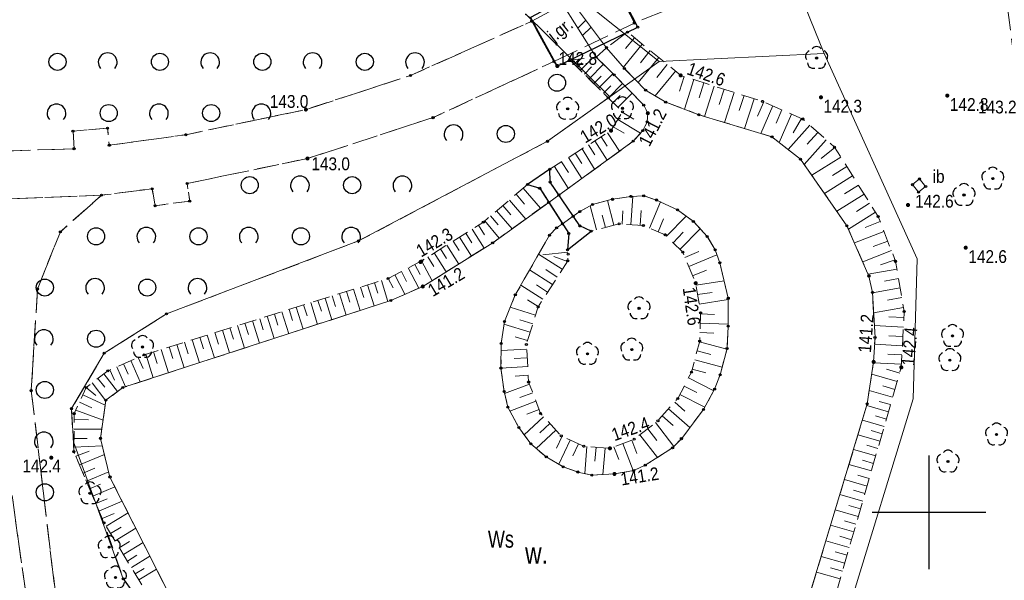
# Model space of a CAD drawing. Header units: metres. Extents: x 5548743 to 5556416, y 5707500 to 5714000.
# Tile 171 of 244: x 5554220 to 5554307, y 5710494 to 5710543. Entities that reach past the tile are written whole.
import ezdxf
from ezdxf.enums import TextEntityAlignment as Align

# ---------------------------------------------------------------- set-up
doc = ezdxf.new("R2010")
doc.units = ezdxf.units.M
doc.linetypes.add('1.5_0.75', pattern=[2.25, 1.5, -0.75])
doc.linetypes.add('2.25_0.75', pattern=[3, 2.25, -0.75])
doc.layers.get('0').update_dxf_attribs({"color": 2, "lineweight": 5})
doc.styles.get("Standard").update_dxf_attribs({"font": 'Working1250', "width": 0.75})

# ---------------------------------------------------------------- blocks, each defined once
blk = doc.blocks.new('OP021')
at = {"linetype": 'Continuous', "lineweight": 13}
h = blk.add_hatch(color=0, dxfattribs=at)
edge = h.paths.add_edge_path()
edge.add_arc((0, 0), 0.1, 0, 360)
at = {"color": 0, "linetype": 'Continuous', "lineweight": -3}
for centre, start, end in [((0, 0.5), 38.316, 141.684), ((-0.476, 0.154), 110.388, 213.756), ((0.476, 0.154), 326.244, 69.612), ((-0.294, -0.404), 182.272, 285.64), ((0.294, -0.404), 254.36, 357.728), ((0.294, -0.404), 254.36, 357.728)]:
    blk.add_arc(centre, 0.5, start, end, dxfattribs=at)
blk = doc.blocks.new('PW01')
at = {"linetype": 'Continuous', "lineweight": 13}
h = blk.add_hatch(color=0, dxfattribs=at)
edge = h.paths.add_edge_path()
edge.add_arc((0, 0), 0.18, 0, 360)
blk = doc.blocks.new('OTZK1')
at = {"color": 0, "linetype": 'Continuous'}
blk.add_circle((0, 0), 0.75, dxfattribs=at)
blk = doc.blocks.new('OTZK2')
at = {"color": 0, "linetype": 'Continuous'}
blk.add_arc((0, 0), 0.825, 318.85, 221.162, dxfattribs=at)
blk = doc.blocks.new('PIKIETAW1891')
at = {"color": 0}
blk.add_circle((0, 0), 0.09, dxfattribs=at)
blk = doc.blocks.new('RAMKA1000K')
at = {"color": 0}
for p, q in [((695, 500), (705, 500)), ((700, 495), (700, 500)), ((700, 0), (700, 5)), ((695, 0), (705, 0))]:
    blk.add_line(p, q, dxfattribs=at)

msp = doc.modelspace()

# ---------------------------------------------------------------- linework, layer by layer
at = {"layer": '000 Inne (niezydentyfikowane)', "color": 7, "linetype": 'CONTINUOUS', "lineweight": 18, "flags": 128}
for points in [[(5554274.11, 5710541.72), (5554273.33, 5710540.76)], [(5554274.8, 5710541.16), (5554273.14, 5710539.12)], [(5554275.51, 5710540.58), (5554274.65, 5710539.51)], [(5554268.82, 5710539.4), (5554269.25, 5710539.84)], [(5554269.37, 5710538.85), (5554270.48, 5710539.97)], [(5554276.25, 5710539.97), (5554274.45, 5710537.77)], [(5554269.1, 5710539.12), (5554269.49, 5710539.51)], [(5554269.72, 5710538.51), (5554270.35, 5710539.15)], [(5554270.13, 5710538.11), (5554271.39, 5710539.39)], [(5554277, 5710539.36), (5554276.07, 5710538.22)], [(5554270.55, 5710537.69), (5554271.18, 5710538.33)], [(5554270.97, 5710537.27), (5554272.24, 5710538.56)], [(5554277.72, 5710538.78), (5554275.95, 5710536.61)], [(5554278.47, 5710538.31), (5554278.06, 5710537.03)], [(5554279.34, 5710538.03), (5554278.51, 5710535.43)], [(5554271.4, 5710536.85), (5554272.03, 5710537.49)], [(5554271.83, 5710536.43), (5554273.08, 5710537.7)], [(5554280.22, 5710537.75), (5554279.8, 5710536.42)], [(5554281.11, 5710537.47), (5554280.27, 5710534.8)], [(5554282, 5710537.19), (5554281.57, 5710535.86)], [(5554272.25, 5710536.01), (5554272.87, 5710536.64)], [(5554272.67, 5710535.59), (5554273.91, 5710536.84)], [(5554282.88, 5710536.91), (5554282.04, 5710534.27)], [(5554283.75, 5710536.63), (5554283.33, 5710535.32)], [(5554284.62, 5710536.35), (5554283.79, 5710533.74)], [(5554285.48, 5710536.07), (5554284.94, 5710534.81)], [(5554286.28, 5710535.72), (5554285.22, 5710533.31)], [(5554287.07, 5710535.37), (5554286.56, 5710534.21)], [(5554272.66, 5710534.54), (5554274.66, 5710533.33)], [(5554273.04, 5710535.17), (5554274.05, 5710534.56)], [(5554287.91, 5710535), (5554286.82, 5710532.52)], [(5554288.79, 5710534.62), (5554288.06, 5710533.37)], [(5554272.26, 5710533.88), (5554273.2, 5710533.32)], [(5554289.52, 5710534.02), (5554287.63, 5710531.88)], [(5554271.2, 5710533.01), (5554271.73, 5710532.18)], [(5554271.76, 5710533.36), (5554272.79, 5710531.74)], [(5554290.23, 5710533.39), (5554289.3, 5710532.35)], [(5554269.51, 5710531.94), (5554270.62, 5710530.17)], [(5554270.08, 5710532.3), (5554270.63, 5710531.43)], [(5554270.64, 5710532.66), (5554271.72, 5710530.96)], [(5554290.96, 5710532.74), (5554289.03, 5710530.57)], [(5554291.71, 5710532.06), (5554290.53, 5710531.09)], [(5554268.32, 5710531.19), (5554269.49, 5710529.35)], [(5554268.92, 5710531.57), (5554269.49, 5710530.66)], [(5554292.24, 5710531.22), (5554289.7, 5710529.62)], [(5554267.09, 5710530.41), (5554268.3, 5710528.49)], [(5554267.71, 5710530.8), (5554268.31, 5710529.86)], [(5554292.77, 5710530.39), (5554291.51, 5710529.6)], [(5554293.28, 5710529.57), (5554290.81, 5710528.01)], [(5554264.35, 5710528.5), (5554265.86, 5710526.72)], [(5554293.79, 5710528.76), (5554292.57, 5710528)], [(5554263.72, 5710527.95), (5554264.45, 5710527.09)], [(5554273.81, 5710525.28), (5554273.97, 5710527.78)], [(5554294.29, 5710527.96), (5554291.9, 5710526.46)], [(5554262.56, 5710526.97), (5554263.26, 5710526.16)], [(5554263.13, 5710527.45), (5554264.56, 5710525.78)], [(5554270.79, 5710524.84), (5554270.24, 5710526.95)], [(5554272.3, 5710525.23), (5554271.74, 5710527.4)], [(5554275.43, 5710524.99), (5554276.4, 5710527.29)], [(5554294.78, 5710527.18), (5554293.61, 5710526.44)], [(5554261.48, 5710526.05), (5554262.14, 5710525.28)], [(5554262.01, 5710526.5), (5554263.36, 5710524.92)], [(5554271.57, 5710525.04), (5554271.28, 5710526.12)], [(5554273.03, 5710525.33), (5554273.11, 5710526.5)], [(5554274.62, 5710525.23), (5554274.71, 5710526.52)], [(5554276.93, 5710524.28), (5554278.66, 5710526.03)], [(5554295.28, 5710526.39), (5554292.91, 5710524.9)], [(5554260.42, 5710525.24), (5554260.94, 5710524.4)], [(5554260.96, 5710525.61), (5554262.24, 5710524.11)], [(5554276.2, 5710524.66), (5554276.68, 5710525.8)], [(5554295.7, 5710525.55), (5554294.39, 5710525.04)], [(5554258.75, 5710524.19), (5554259.79, 5710522.52)], [(5554259.3, 5710524.54), (5554259.82, 5710523.7)], [(5554259.86, 5710524.89), (5554260.9, 5710523.22)], [(5554277.51, 5710523.7), (5554278.41, 5710524.62)], [(5554278.11, 5710523.11), (5554279.9, 5710524.91)], [(5554296.04, 5710524.69), (5554293.44, 5710523.68)], [(5554257.63, 5710523.49), (5554258.68, 5710521.82)], [(5554258.19, 5710523.84), (5554258.71, 5710523.01)], [(5554296.37, 5710523.84), (5554295.09, 5710523.35)], [(5554255.96, 5710522.45), (5554256.48, 5710521.61)], [(5554256.52, 5710522.8), (5554257.56, 5710521.13)], [(5554257.08, 5710523.15), (5554257.6, 5710522.31)], [(5554267.77, 5710521.36), (5554265.7, 5710522.69)], [(5554268.26, 5710522.87), (5554266.08, 5710522.63)], [(5554268.22, 5710522.05), (5554267.02, 5710522.48)], [(5554278.55, 5710522.4), (5554279.77, 5710522.92)], [(5554278.89, 5710521.6), (5554281.36, 5710522.63)], [(5554296.69, 5710523.01), (5554294.17, 5710522.03)], [(5554254.82, 5710521.79), (5554255.3, 5710520.9)], [(5554255.41, 5710522.1), (5554256.33, 5710520.36)], [(5554297.01, 5710522.19), (5554295.74, 5710521.76)], [(5554253.05, 5710520.86), (5554253.95, 5710519.16)], [(5554253.64, 5710521.17), (5554254.1, 5710520.3)], [(5554254.23, 5710521.48), (5554255.17, 5710519.7)], [(5554266.91, 5710520.02), (5554264.91, 5710521.31)], [(5554267.34, 5710520.68), (5554266.32, 5710521.34)], [(5554279.23, 5710520.78), (5554280.44, 5710521.28)], [(5554297.18, 5710521.36), (5554294.65, 5710520.92)], [(5554250.05, 5710519.79), (5554250.34, 5710518.87)], [(5554250.66, 5710519.98), (5554251.24, 5710518.14)], [(5554251.28, 5710520.18), (5554251.56, 5710519.26)], [(5554251.88, 5710520.37), (5554252.46, 5710518.53)], [(5554252.48, 5710520.56), (5554252.92, 5710519.73)], [(5554266.08, 5710518.72), (5554264.14, 5710519.96)], [(5554266.49, 5710519.36), (5554265.51, 5710520)], [(5554279.53, 5710519.96), (5554281.99, 5710520.36)], [(5554297.32, 5710520.54), (5554296.09, 5710520.32)], [(5554247.57, 5710519.02), (5554247.86, 5710518.08)], [(5554248.19, 5710519.21), (5554248.78, 5710517.34)], [(5554248.81, 5710519.41), (5554249.11, 5710518.47)], [(5554249.43, 5710519.6), (5554250.01, 5710517.74)], [(5554279.67, 5710519.13), (5554280.93, 5710519.33)], [(5554297.46, 5710519.72), (5554295.03, 5710519.3)], [(5554245.05, 5710518.23), (5554245.35, 5710517.27)], [(5554245.68, 5710518.43), (5554246.28, 5710516.52)], [(5554246.31, 5710518.62), (5554246.61, 5710517.68)], [(5554246.94, 5710518.82), (5554247.53, 5710516.93)], [(5554265.67, 5710518.08), (5554264.71, 5710518.69)], [(5554279.81, 5710518.29), (5554282.36, 5710518.71)], [(5554297.61, 5710518.87), (5554296.34, 5710518.65)], [(5554241.85, 5710517.23), (5554242.45, 5710515.28)], [(5554242.49, 5710517.43), (5554242.79, 5710516.46)], [(5554243.13, 5710517.63), (5554243.74, 5710515.7)], [(5554243.77, 5710517.83), (5554244.08, 5710516.87)], [(5554244.41, 5710518.03), (5554245.01, 5710516.11)], [(5554265.43, 5710517.33), (5554263.2, 5710518.03)], [(5554279.93, 5710517.44), (5554281.14, 5710517.4)], [(5554297.76, 5710517.99), (5554295.13, 5710517.54)], [(5554297.79, 5710517.12), (5554296.47, 5710517.19)], [(5554239.24, 5710516.41), (5554239.86, 5710514.44)], [(5554239.89, 5710516.62), (5554240.2, 5710515.63)], [(5554240.55, 5710516.82), (5554241.16, 5710514.86)], [(5554241.2, 5710517.02), (5554241.5, 5710516.05)], [(5554264.95, 5710515.82), (5554262.65, 5710516.53)], [(5554265.19, 5710516.57), (5554264.04, 5710516.93)], [(5554279.9, 5710516.62), (5554282.35, 5710516.54)], [(5554297.75, 5710516.28), (5554295.19, 5710516.42)], [(5554236.59, 5710515.58), (5554237.22, 5710513.58)], [(5554237.26, 5710515.79), (5554237.57, 5710514.79)], [(5554237.92, 5710516), (5554238.54, 5710514.01)], [(5554238.58, 5710516.21), (5554238.89, 5710515.21)], [(5554279.87, 5710515.8), (5554281.1, 5710515.76)], [(5554297.7, 5710515.46), (5554296.47, 5710515.52)], [(5554233.91, 5710514.74), (5554234.55, 5710512.71)], [(5554234.58, 5710514.96), (5554234.9, 5710513.94)], [(5554235.26, 5710515.17), (5554235.89, 5710513.15)], [(5554235.93, 5710515.38), (5554236.24, 5710514.37)], [(5554264.73, 5710515.09), (5554263.64, 5710515.43)], [(5554279.83, 5710514.99), (5554282.24, 5710514.35)], [(5554297.66, 5710514.64), (5554295.22, 5710514.77)], [(5554231.18, 5710513.89), (5554231.83, 5710511.82)], [(5554231.87, 5710514.11), (5554232.19, 5710513.08)], [(5554232.55, 5710514.32), (5554233.19, 5710512.27)], [(5554233.23, 5710514.53), (5554233.55, 5710513.51)], [(5554264.64, 5710514.35), (5554262.4, 5710514.22)], [(5554279.62, 5710514.19), (5554280.82, 5710513.87)], [(5554297.62, 5710513.83), (5554296.39, 5710513.89)], [(5554229.24, 5710513.05), (5554229.64, 5710512.14)], [(5554229.87, 5710513.33), (5554230.7, 5710511.46)], [(5554230.52, 5710513.61), (5554230.95, 5710512.65)], [(5554264.69, 5710513.59), (5554263.54, 5710513.52)], [(5554279.41, 5710513.39), (5554281.82, 5710512.75)], [(5554297.57, 5710513.02), (5554295.12, 5710513.15)], [(5554227.5, 5710512.16), (5554228.7, 5710510.61)], [(5554228.04, 5710512.52), (5554228.45, 5710511.62)], [(5554228.63, 5710512.78), (5554229.4, 5710511.04)], [(5554264.74, 5710512.81), (5554262.39, 5710512.66)], [(5554264.78, 5710512.04), (5554263.64, 5710511.97)], [(5554279.19, 5710512.58), (5554280.39, 5710512.27)], [(5554297.2, 5710511.5), (5554294.97, 5710512.15)], [(5554297.42, 5710512.24), (5554296.25, 5710512.58)], [(5554226.47, 5710511.37), (5554227.67, 5710509.8)], [(5554226.98, 5710511.76), (5554227.58, 5710510.99)], [(5554264.89, 5710511.27), (5554262.71, 5710510.44)], [(5554278.87, 5710511.83), (5554281.08, 5710510.68)], [(5554225.65, 5710510.33), (5554227.62, 5710509.42)], [(5554225.95, 5710510.97), (5554226.8, 5710510.28)], [(5554265.18, 5710510.51), (5554264.04, 5710510.08)], [(5554278.11, 5710510.36), (5554280.29, 5710509.23)], [(5554278.49, 5710511.09), (5554279.59, 5710510.52)], [(5554296.8, 5710510.12), (5554294.75, 5710510.72)], [(5554297, 5710510.8), (5554295.93, 5710511.11)], [(5554225.35, 5710509.67), (5554226.43, 5710509.18)], [(5554265.46, 5710509.76), (5554263.18, 5710508.9)], [(5554277.65, 5710509.69), (5554278.55, 5710508.89)], [(5554296.62, 5710509.47), (5554295.63, 5710509.75)], [(5554225.03, 5710508.97), (5554227.43, 5710508.11)], [(5554265.74, 5710509.03), (5554264.65, 5710508.62)], [(5554277.11, 5710509.09), (5554278.97, 5710507.44)], [(5554296.43, 5710508.83), (5554294.52, 5710509.38)], [(5554224.89, 5710508.17), (5554226.16, 5710508.14)], [(5554266.14, 5710508.38), (5554264.44, 5710506.8)], [(5554266.69, 5710507.8), (5554265.8, 5710506.98)], [(5554275.97, 5710507.88), (5554277.59, 5710505.78)], [(5554276.56, 5710508.47), (5554277.52, 5710507.62)], [(5554296.06, 5710507.55), (5554294.14, 5710508.11)], [(5554296.25, 5710508.19), (5554295.29, 5710508.47)], [(5554224.88, 5710507.32), (5554227.32, 5710507.31)], [(5554267.22, 5710507.22), (5554265.49, 5710505.61)], [(5554274.59, 5710506.81), (5554276.13, 5710504.81)], [(5554275.28, 5710507.34), (5554276.08, 5710506.31)], [(5554295.69, 5710506.26), (5554293.75, 5710506.82)], [(5554295.88, 5710506.91), (5554294.91, 5710507.18)], [(5554224.88, 5710506.5), (5554226.04, 5710506.5)], [(5554267.76, 5710506.69), (5554267.28, 5710505.65)], [(5554268.47, 5710506.35), (5554267.48, 5710504.22)], [(5554269.19, 5710506.02), (5554268.69, 5710504.95)], [(5554273.1, 5710506.05), (5554274, 5710503.67)], [(5554273.89, 5710506.35), (5554274.33, 5710505.18)], [(5554224.87, 5710505.72), (5554227.37, 5710505.83)], [(5554225.04, 5710504.93), (5554226.2, 5710505.38)], [(5554225.36, 5710504.17), (5554227.55, 5710505.09)], [(5554269.94, 5710505.78), (5554269.75, 5710503.41)], [(5554270.74, 5710505.72), (5554270.65, 5710504.5)], [(5554271.53, 5710505.65), (5554271.35, 5710503.32)], [(5554272.31, 5710505.75), (5554272.73, 5710504.63)], [(5554295.31, 5710504.95), (5554293.36, 5710505.52)], [(5554295.5, 5710505.61), (5554294.53, 5710505.89)], [(5554294.93, 5710503.64), (5554292.96, 5710504.21)], [(5554295.12, 5710504.3), (5554294.14, 5710504.58)], [(5554225.67, 5710503.43), (5554226.71, 5710503.87)], [(5554225.97, 5710502.73), (5554227.93, 5710503.55)], [(5554294.55, 5710502.31), (5554292.56, 5710502.89)], [(5554294.74, 5710502.98), (5554293.75, 5710503.26)], [(5554226.25, 5710502.06), (5554227.2, 5710502.47)], [(5554226.52, 5710501.42), (5554228.47, 5710502.24)], [(5554294.36, 5710501.65), (5554293.36, 5710501.94)], [(5554226.8, 5710500.77), (5554227.79, 5710501.19)], [(5554227.07, 5710500.11), (5554229.11, 5710500.97)], [(5554294.17, 5710500.98), (5554292.16, 5710501.56)], [(5554227.7, 5710498.77), (5554229.63, 5710499.95)], [(5554293.78, 5710499.63), (5554291.76, 5710500.22)], [(5554293.97, 5710500.31), (5554292.96, 5710500.6)], [(5554227.36, 5710499.44), (5554228.4, 5710499.88)], [(5554293.58, 5710498.96), (5554292.57, 5710499.25)], [(5554228.09, 5710498.13), (5554229.03, 5710498.7)], [(5554228.48, 5710497.5), (5554230.3, 5710498.61)], [(5554293.38, 5710498.27), (5554291.35, 5710498.86)], [(5554228.85, 5710496.88), (5554229.74, 5710497.43)], [(5554229.22, 5710496.29), (5554230.95, 5710497.34)], [(5554292.99, 5710496.91), (5554290.94, 5710497.5)], [(5554293.19, 5710497.59), (5554292.16, 5710497.89)], [(5554292.79, 5710496.22), (5554291.76, 5710496.52)], [(5554229.57, 5710495.7), (5554230.41, 5710496.22)], [(5554229.92, 5710495.14), (5554231.55, 5710496.14)], [(5554292.59, 5710495.53), (5554290.52, 5710496.12)], [(5554230.25, 5710494.59), (5554231.05, 5710495.07)], [(5554230.58, 5710494.05), (5554232.13, 5710495)], [(5554292.19, 5710494.14), (5554290.1, 5710494.74)], [(5554292.39, 5710494.83), (5554291.35, 5710495.13)]]:
    msp.add_lwpolyline(points, dxfattribs=at)
at = {"layer": '218-kontur użytku gruntowego', "color": 3, "linetype": 'CONTINUOUS', "lineweight": 18, "flags": 128}
for points in [[(5554290.77, 5710540.33), (5554276.12, 5710576.56)], [(5554276.12, 5710576.56), (5554290.77, 5710540.33)], [(5554276.29, 5710539.62), (5554268.44, 5710545.93)], [(5554268.44, 5710545.93), (5554276.29, 5710539.62)], [(5554264.54, 5710543.81), (5554271.95, 5710536.52)], [(5554271.95, 5710536.52), (5554264.54, 5710543.81)], [(5554290.77, 5710540.33), (5554276.29, 5710539.62)], [(5554276.29, 5710539.62), (5554290.77, 5710540.33)], [(5554298.96, 5710522.27), (5554290.77, 5710540.33)], [(5554290.77, 5710540.33), (5554298.96, 5710522.27)], [(5554271.95, 5710536.52), (5554276.29, 5710539.62)], [(5554276.29, 5710539.62), (5554271.95, 5710536.52)], [(5554271.95, 5710536.52), (5554266.47, 5710532.61)], [(5554266.47, 5710532.61), (5554271.95, 5710536.52)], [(5554266.47, 5710532.61), (5554249.88, 5710523.85)], [(5554249.88, 5710523.85), (5554266.47, 5710532.61)], [(5554249.88, 5710523.85), (5554233.01, 5710517.44)], [(5554233.01, 5710517.44), (5554249.88, 5710523.85)], [(5554298.61, 5710509.98), (5554298.96, 5710522.27)], [(5554298.96, 5710522.27), (5554298.61, 5710509.98)], [(5554233.01, 5710517.44), (5554227.53, 5710513.98)], [(5554227.53, 5710513.98), (5554233.01, 5710517.44)], [(5554227.53, 5710513.98), (5554224.66, 5710509.11)], [(5554224.66, 5710509.11), (5554227.53, 5710513.98)], [(5554292.94, 5710491.5), (5554298.61, 5710509.98)], [(5554298.61, 5710509.98), (5554292.94, 5710491.5)], [(5554224.66, 5710509.11), (5554224.84, 5710506.19)], [(5554224.84, 5710506.19), (5554224.66, 5710509.11)], [(5554224.84, 5710506.19), (5554229.21, 5710494.16)], [(5554229.21, 5710494.16), (5554224.84, 5710506.19)], [(5554229.21, 5710494.16), (5554232.93, 5710489.01)], [(5554232.93, 5710489.01), (5554229.21, 5710494.16)]]:
    msp.add_lwpolyline(points, dxfattribs=at)
at = {"layer": 'inna budowla', "color": 7, "linetype": 'CONTINUOUS', "lineweight": 18, "flags": 128}
msp.add_lwpolyline([(5554298.54, 5710528.8), (5554299.08, 5710528.14), (5554299.7, 5710528.64), (5554299.16, 5710529.3)], close=True, dxfattribs=at)
at = {"layer": 'jezdnia', "color": 7, "linetype": '2.25_0.75', "lineweight": 18, "flags": 128}
for points in [[(5554312.42, 5710564.71), (5554310.11, 5710558.45), (5554309.14, 5710555.6), (5554307.76, 5710551.13), (5554306.72, 5710545.8), (5554308.05, 5710535.25), (5554310.32, 5710529.72), (5554311.39, 5710529.71), (5554309.08, 5710535.53), (5554307.78, 5710544.17), (5554308.8, 5710550.42), (5554310.37, 5710555.41), (5554311.22, 5710558.08), (5554314.06, 5710565.61), (5554315.41, 5710566.6), (5554316.7, 5710566.97), (5554319.51, 5710569.36), (5554323.45, 5710571.61), (5554336.65, 5710579.67), (5554346.65, 5710588.04), (5554344.48, 5710591.49), (5554333.48, 5710582.58), (5554320.7, 5710574.89), (5554316.68, 5710572.84), (5554314.02, 5710571.97), (5554312.77, 5710571.62), (5554310.73, 5710569.38), (5554309.15, 5710567.55), (5554307.11, 5710565.76), (5554297.1, 5710557.11), (5554293.49, 5710554.64), (5554282.22, 5710550.49), (5554276.84, 5710548.9), (5554272.11, 5710546.91), (5554274.11, 5710543.01), (5554281.66, 5710546.07), (5554294.67, 5710550.67), (5554295.77, 5710549.34), (5554298.32, 5710550.98), (5554297.29, 5710552.1), (5554299.24, 5710553.4), (5554302.69, 5710556.36), (5554303.7, 5710555.21), (5554305.86, 5710557.12), (5554304.82, 5710558.21), (5554307.02, 5710560.02), (5554308.04, 5710558.88), (5554310.23, 5710560.82), (5554309.23, 5710561.94)], [(5554267.04, 5710539.62), (5554274.11, 5710543.01), (5554272.11, 5710546.91), (5554265.09, 5710543.16)], [(5554211.93, 5710531.51), (5554209.66, 5710527.33), (5554216.16, 5710527.44), (5554227.29, 5710527.87), (5554231.74, 5710528.44), (5554232, 5710526.95), (5554235.04, 5710527.35), (5554234.82, 5710528.9), (5554245.39, 5710531.1), (5554256.42, 5710534.69), (5554267.04, 5710539.62), (5554265.09, 5710543.16), (5554254.45, 5710538.4), (5554245.25, 5710535.4), (5554234.7, 5710533.19), (5554227.98, 5710532.26), (5554227.82, 5710533.76), (5554224.79, 5710533.5), (5554224.88, 5710531.96)], [(5554216.16, 5710527.44), (5554217.64, 5710524.46), (5554218.92, 5710520.45), (5554218.33, 5710509.44), (5554221.68, 5710485.42), (5554223.28, 5710475.26), (5554224.12, 5710469.93), (5554225.45, 5710461.49), (5554224.5, 5710452.71), (5554221.13, 5710444.69), (5554208.21, 5710426.22), (5554193.5, 5710406.16), (5554179.46, 5710387.79), (5554162.95, 5710373.05), (5554165.73, 5710371.86), (5554183.07, 5710388.06), (5554192.04, 5710400.08), (5554208.67, 5710422.4), (5554223.76, 5710443.66), (5554227.93, 5710456.64), (5554227.79, 5710464.27), (5554226.3, 5710473.02), (5554225.4, 5710478.28), (5554224.02, 5710486.38), (5554221.12, 5710510.69), (5554221.67, 5710519.63), (5554223.68, 5710524.66), (5554227.29, 5710527.87)]]:
    msp.add_lwpolyline(points, close=True, dxfattribs=at)
at = {"layer": 'most', "color": 7, "linetype": 'CONTINUOUS', "lineweight": 25, "flags": 128}
for points in [[(5554264.99, 5710543.5), (5554267.34, 5710539.23), (5554274.4, 5710542.64), (5554272.03, 5710547.27)], [(5554264.73, 5710528.82), (5554265.79, 5710528.48), (5554268.34, 5710524.51), (5554268.23, 5710523.08), (5554270.31, 5710524.71), (5554269.31, 5710525.17), (5554266.72, 5710529.03), (5554266.68, 5710530.15)]]:
    msp.add_lwpolyline(points, close=True, dxfattribs=at)
at = {"layer": 'skarpa nieumocniona', "color": 7, "linetype": '1.5_0.75', "lineweight": 18, "flags": 128}
for points in [[(5554294.72, 5710520.77), (5554295.03, 5710519.33), (5554295.25, 5710515.36), (5554295.13, 5710513.22), (5554294.57, 5710509.54), (5554284.72, 5710476.91), (5554283.34, 5710473.8), (5554279.2, 5710469.33), (5554274.59, 5710467.65), (5554270.57, 5710467.2), (5554257.51, 5710467.65), (5554256.33, 5710467.01), (5554256.07, 5710464.15), (5554257.41, 5710461.27), (5554258.65, 5710462.25), (5554257.82, 5710463.19), (5554257.45, 5710464.43), (5554257.51, 5710465.84), (5554264.41, 5710465.12), (5554270.51, 5710465), (5554276.79, 5710465.89), (5554280.43, 5710467.4), (5554283.18, 5710469.56), (5554285.3, 5710472.39), (5554286.86, 5710475.67), (5554297.56, 5710512.74), (5554297.82, 5710517.64), (5554297.06, 5710522.06), (5554295.53, 5710525.99), (5554291.69, 5710532.1), (5554288.9, 5710534.57), (5554285.36, 5710536.12), (5554278.18, 5710538.4), (5554273.51, 5710542.21), (5554271.67, 5710540.84), (5554273.23, 5710539.01), (5554275.1, 5710537.11), (5554276.86, 5710536.06), (5554279.77, 5710534.95), (5554286.2, 5710533.01), (5554288.71, 5710531.03), (5554292.78, 5710525.19)], [(5554294.72, 5710520.77), (5554295.03, 5710519.33), (5554295.25, 5710515.36), (5554295.13, 5710513.22), (5554294.57, 5710509.54), (5554284.72, 5710476.91), (5554283.34, 5710473.8), (5554279.2, 5710469.33), (5554274.59, 5710467.65), (5554270.57, 5710467.2), (5554257.51, 5710467.65), (5554256.33, 5710467.01), (5554256.07, 5710464.15), (5554257.41, 5710461.27), (5554258.65, 5710462.25), (5554257.82, 5710463.19), (5554257.45, 5710464.43), (5554257.51, 5710465.84), (5554264.41, 5710465.12), (5554270.51, 5710465), (5554276.79, 5710465.89), (5554280.43, 5710467.4), (5554283.18, 5710469.56), (5554285.3, 5710472.39), (5554286.86, 5710475.67), (5554297.56, 5710512.74), (5554297.82, 5710517.64), (5554297.06, 5710522.06), (5554295.53, 5710525.99), (5554291.69, 5710532.1), (5554288.9, 5710534.57), (5554285.36, 5710536.12), (5554278.18, 5710538.4), (5554273.51, 5710542.21), (5554271.67, 5710540.84), (5554273.23, 5710539.01), (5554275.1, 5710537.11), (5554276.86, 5710536.06), (5554279.77, 5710534.95), (5554286.2, 5710533.01), (5554288.71, 5710531.03), (5554292.78, 5710525.19)], [(5554268.46, 5710539.75), (5554273.06, 5710535.21), (5554272.06, 5710533.55), (5554266.68, 5710530.15), (5554266.72, 5710529.03), (5554267.48, 5710527.89), (5554274.01, 5710532.62), (5554274.86, 5710533.55), (5554275.24, 5710534.32), (5554275.29, 5710535.08), (5554274.93, 5710535.79), (5554272.34, 5710538.46), (5554270.76, 5710540)], [(5554268.46, 5710539.75), (5554273.06, 5710535.21), (5554272.06, 5710533.55), (5554266.68, 5710530.15), (5554266.72, 5710529.03), (5554267.48, 5710527.89), (5554274.01, 5710532.62), (5554274.86, 5710533.55), (5554275.24, 5710534.32), (5554275.29, 5710535.08), (5554274.93, 5710535.79), (5554272.34, 5710538.46), (5554270.76, 5710540)], [(5554264.73, 5710528.82), (5554260.84, 5710525.5), (5554255.42, 5710522.11), (5554252.47, 5710520.55), (5554231.05, 5710513.85), (5554227.85, 5710512.43), (5554225.94, 5710510.96), (5554224.89, 5710508.67), (5554224.87, 5710505.33), (5554227.51, 5710499.08), (5554234.01, 5710488.43), (5554234.76, 5710488.03), (5554239.48, 5710483.78), (5554245.89, 5710478.17), (5554253.86, 5710468.95), (5554253.23, 5710465.71), (5554253.8, 5710462.83), (5554255.69, 5710459.76), (5554256.83, 5710460.78), (5554255.61, 5710463.17), (5554255.28, 5710464.89), (5554255.56, 5710467.42), (5554255.95, 5710469.68), (5554247.5, 5710479.77), (5554240.74, 5710486.12), (5554235, 5710489.85), (5554234.28, 5710490.73), (5554228.04, 5710503.1), (5554227.2, 5710506.5), (5554227.68, 5710509.85), (5554229.17, 5710510.96), (5554252.72, 5710518.62), (5554255.52, 5710519.85), (5554261.66, 5710523.69), (5554266.58, 5710527.24), (5554265.79, 5710528.48)], [(5554264.73, 5710528.82), (5554260.84, 5710525.5), (5554255.42, 5710522.11), (5554252.47, 5710520.55), (5554231.05, 5710513.85), (5554227.85, 5710512.43), (5554225.94, 5710510.96), (5554224.89, 5710508.67), (5554224.87, 5710505.33), (5554227.51, 5710499.08), (5554234.01, 5710488.43), (5554234.76, 5710488.03), (5554239.48, 5710483.78), (5554245.89, 5710478.17), (5554253.86, 5710468.95), (5554253.23, 5710465.71), (5554253.8, 5710462.83), (5554255.69, 5710459.76), (5554256.83, 5710460.78), (5554255.61, 5710463.17), (5554255.28, 5710464.89), (5554255.56, 5710467.42), (5554255.95, 5710469.68), (5554247.5, 5710479.77), (5554240.74, 5710486.12), (5554235, 5710489.85), (5554234.28, 5710490.73), (5554228.04, 5710503.1), (5554227.2, 5710506.5), (5554227.68, 5710509.85), (5554229.17, 5710510.96), (5554252.72, 5710518.62), (5554255.52, 5710519.85), (5554261.66, 5710523.69), (5554266.58, 5710527.24), (5554265.79, 5710528.48)], [(5554267.8, 5710525.36), (5554267.28, 5710525.01), (5554266.65, 5710524.35), (5554263.65, 5710519.11), (5554262.69, 5710516.78), (5554262.41, 5710514.84), (5554262.39, 5710512.68), (5554262.67, 5710510.61), (5554263, 5710509.24), (5554263.96, 5710507.46), (5554265.02, 5710506.01), (5554266.37, 5710504.87), (5554267.85, 5710504), (5554269.14, 5710503.54), (5554270.37, 5710503.27), (5554272.36, 5710503.37), (5554274.05, 5710503.68), (5554275.07, 5710504.14), (5554277.47, 5710505.66), (5554278.24, 5710506.47), (5554280.18, 5710509.04), (5554281.16, 5710510.83), (5554281.64, 5710512.08), (5554282.25, 5710514.39), (5554282.35, 5710516.37), (5554282.36, 5710518.81), (5554281.61, 5710521.94), (5554281.21, 5710523.07), (5554280.51, 5710524.25), (5554279.29, 5710525.56), (5554277.9, 5710526.59), (5554276.05, 5710527.45), (5554274.93, 5710527.82), (5554273.8, 5710527.77), (5554272.18, 5710527.51), (5554270.43, 5710527.06), (5554269.32, 5710526.43), (5554268.74, 5710526.02), (5554269.31, 5710525.17), (5554270.31, 5710524.71), (5554272.77, 5710525.35), (5554274.9, 5710525.21), (5554276.81, 5710524.4), (5554278.36, 5710522.86), (5554279.5, 5710520.14), (5554279.93, 5710517.53), (5554279.85, 5710515.05), (5554279.12, 5710512.31), (5554277.93, 5710510.01), (5554276.18, 5710508.04), (5554274.1, 5710506.43), (5554271.96, 5710505.62), (5554269.66, 5710505.8), (5554267.69, 5710506.72), (5554265.87, 5710508.68), (5554264.82, 5710511.45), (5554264.62, 5710514.74), (5554265.65, 5710518.05), (5554268.25, 5710522.1), (5554268.29, 5710522.69), (5554268.23, 5710523.08), (5554268.34, 5710524.51)], [(5554267.8, 5710525.36), (5554267.28, 5710525.01), (5554266.65, 5710524.35), (5554263.65, 5710519.11), (5554262.69, 5710516.78), (5554262.41, 5710514.84), (5554262.39, 5710512.68), (5554262.67, 5710510.61), (5554263, 5710509.24), (5554263.96, 5710507.46), (5554265.02, 5710506.01), (5554266.37, 5710504.87), (5554267.85, 5710504), (5554269.14, 5710503.54), (5554270.37, 5710503.27), (5554272.36, 5710503.37), (5554274.05, 5710503.68), (5554275.07, 5710504.14), (5554277.47, 5710505.66), (5554278.24, 5710506.47), (5554280.18, 5710509.04), (5554281.16, 5710510.83), (5554281.64, 5710512.08), (5554282.25, 5710514.39), (5554282.35, 5710516.37), (5554282.36, 5710518.81), (5554281.61, 5710521.94), (5554281.21, 5710523.07), (5554280.51, 5710524.25), (5554279.29, 5710525.56), (5554277.9, 5710526.59), (5554276.05, 5710527.45), (5554274.93, 5710527.82), (5554273.8, 5710527.77), (5554272.18, 5710527.51), (5554270.43, 5710527.06), (5554269.32, 5710526.43), (5554268.74, 5710526.02), (5554269.31, 5710525.17), (5554270.31, 5710524.71), (5554272.77, 5710525.35), (5554274.9, 5710525.21), (5554276.81, 5710524.4), (5554278.36, 5710522.86), (5554279.5, 5710520.14), (5554279.93, 5710517.53), (5554279.85, 5710515.05), (5554279.12, 5710512.31), (5554277.93, 5710510.01), (5554276.18, 5710508.04), (5554274.1, 5710506.43), (5554271.96, 5710505.62), (5554269.66, 5710505.8), (5554267.69, 5710506.72), (5554265.87, 5710508.68), (5554264.82, 5710511.45), (5554264.62, 5710514.74), (5554265.65, 5710518.05), (5554268.25, 5710522.1), (5554268.29, 5710522.69), (5554268.23, 5710523.08), (5554268.34, 5710524.51)]]:
    msp.add_lwpolyline(points, close=True, dxfattribs=at)
at = {"layer": 'woda stojąca', "color": 141, "linetype": 'CONTINUOUS', "lineweight": 18, "flags": 128}
msp.add_lwpolyline([(5554284.72, 5710476.91), (5554294.57, 5710509.54), (5554295.13, 5710513.22), (5554295.25, 5710515.36), (5554295.03, 5710519.33), (5554294.72, 5710520.77), (5554292.78, 5710525.19), (5554288.71, 5710531.03), (5554286.2, 5710533.01), (5554279.77, 5710534.95), (5554276.86, 5710536.06), (5554275.1, 5710537.11), (5554273.23, 5710539.01), (5554271.67, 5710540.84), (5554270.76, 5710540), (5554272.34, 5710538.46), (5554274.93, 5710535.79), (5554275.29, 5710535.08), (5554275.24, 5710534.32), (5554274.86, 5710533.55), (5554274.01, 5710532.62), (5554267.48, 5710527.89), (5554268.74, 5710526.02), (5554269.32, 5710526.43), (5554270.43, 5710527.06), (5554272.18, 5710527.51), (5554273.8, 5710527.77), (5554274.93, 5710527.82), (5554276.05, 5710527.45), (5554277.9, 5710526.59), (5554279.29, 5710525.56), (5554280.51, 5710524.25), (5554281.21, 5710523.07), (5554281.61, 5710521.94), (5554282.36, 5710518.81), (5554282.35, 5710516.37), (5554282.25, 5710514.39), (5554281.64, 5710512.08), (5554281.16, 5710510.83), (5554280.18, 5710509.04), (5554278.24, 5710506.47), (5554277.47, 5710505.66), (5554275.07, 5710504.14), (5554274.05, 5710503.68), (5554272.36, 5710503.37), (5554270.37, 5710503.27), (5554269.14, 5710503.54), (5554267.85, 5710504), (5554266.37, 5710504.87), (5554265.02, 5710506.01), (5554263.96, 5710507.46), (5554263, 5710509.24), (5554262.67, 5710510.61), (5554262.39, 5710512.68), (5554262.41, 5710514.84), (5554262.69, 5710516.78), (5554263.65, 5710519.11), (5554266.65, 5710524.35), (5554267.28, 5710525.01), (5554267.8, 5710525.36), (5554266.58, 5710527.24), (5554261.66, 5710523.69), (5554255.52, 5710519.85), (5554252.72, 5710518.62), (5554229.17, 5710510.96), (5554227.68, 5710509.85), (5554227.2, 5710506.5), (5554228.04, 5710503.1), (5554234.28, 5710490.73)], dxfattribs=at)
msp.add_lwpolyline([(5554266.58, 5710527.24), (5554267.8, 5710525.36), (5554268.74, 5710526.02), (5554267.48, 5710527.89)], close=True, dxfattribs=at)
at = {"layer": 'zadrzewienie  zakrzewienie', "color": 7, "linetype": '1.5_0.75', "lineweight": 18, "flags": 128}
for points in [[(5554234.7, 5710533.19), (5554245.25, 5710535.4), (5554254.45, 5710538.4), (5554265.09, 5710543.16), (5554264.99, 5710543.5), (5554256.25, 5710548.22), (5554252.27, 5710550.62), (5554250.56, 5710552.65), (5554248.92, 5710556.62), (5554247.4, 5710564.93), (5554247.51, 5710576.75), (5554246.75, 5710577.8), (5554246.41, 5710577.35), (5554244.06, 5710575.11), (5554238.49, 5710572.43), (5554237.8, 5710575.05), (5554243.94, 5710577.45), (5554244.09, 5710578.28), (5554244.07, 5710578.75), (5554247.18, 5710583.79), (5554246.43, 5710592.08), (5554245.56, 5710596.99), (5554243.89, 5710600.81), (5554241.41, 5710605.02), (5554235.37, 5710607.75), (5554231.34, 5710610.66), (5554227.97, 5710615.15), (5554224.8, 5710621.71), (5554224.14, 5710627.4), (5554225.34, 5710631.1), (5554227.48, 5710635.01), (5554231.29, 5710638.14), (5554236.1, 5710639.54), (5554239.87, 5710639.74), (5554239.4, 5710644.13), (5554239.46, 5710650.75), (5554240.5, 5710652.6), (5554241.81, 5710653.76), (5554239.58, 5710654.68), (5554234.37, 5710653.94), (5554224.25, 5710653.14), (5554216.14, 5710651.7), (5554209.52, 5710647.69), (5554188.34, 5710640.83), (5554196.26, 5710624.04), (5554199.26, 5710616.56), (5554203.12, 5710605.81), (5554204.7, 5710599.72), (5554206.37, 5710595.74), (5554211.11, 5710596.45), (5554214.37, 5710596.63), (5554216.74, 5710596.26), (5554218.75, 5710595.63), (5554220.69, 5710594.04), (5554222.57, 5710592.13), (5554223.45, 5710592.57), (5554224.92, 5710590.35), (5554224.1, 5710589.8), (5554225.29, 5710588.3), (5554226.23, 5710588.33), (5554226.97, 5710585.97), (5554225.77, 5710585.73), (5554226.06, 5710584.37), (5554226, 5710582.64), (5554226.81, 5710581.76), (5554224.95, 5710579.98), (5554224.21, 5710580.6), (5554221.31, 5710578.16), (5554221.86, 5710577.12), (5554219.52, 5710575.91), (5554219.14, 5710576.48), (5554217.16, 5710575.38), (5554214.51, 5710574.27), (5554212.11, 5710573.27), (5554211.02, 5710572.24), (5554210.07, 5710570.43), (5554209.26, 5710567.2), (5554209.36, 5710553.78), (5554209.22, 5710548.85), (5554209.77, 5710544.79), (5554210.79, 5710540.34), (5554212.56, 5710534.54), (5554213.38, 5710532.79), (5554211.93, 5710531.51), (5554224.88, 5710531.96), (5554224.79, 5710533.5), (5554227.82, 5710533.76), (5554227.98, 5710532.26)], [(5554209.66, 5710527.33), (5554207.82, 5710529.44), (5554204.9, 5710528.71), (5554206.09, 5710523.49), (5554153.7, 5710513.41), (5554134.42, 5710494.53), (5554118.35, 5710480.93), (5554090.31, 5710453.78), (5554065.94, 5710439.28), (5554062.65, 5710434.58), (5554056.73, 5710420.22), (5554057.34, 5710394.33), (5554067.25, 5710377.84), (5554072.54, 5710372.5), (5554076.84, 5710370.21), (5554081.11, 5710369.02), (5554094.49, 5710368.64), (5554121.84, 5710367.11), (5554139.34, 5710365.12), (5554149.44, 5710362.8), (5554161.61, 5710358.27), (5554171.52, 5710351.92), (5554179.94, 5710340.44), (5554190.82, 5710314.04), (5554194.32, 5710309.17), (5554195.23, 5710310.03), (5554232.07, 5710343.99), (5554240.55, 5710334.99), (5554265.89, 5710358.74), (5554282.4, 5710349.17), (5554292.48, 5710342.31), (5554304.26, 5710328.81), (5554306.12, 5710338.85), (5554311.76, 5710348.16), (5554320.23, 5710366.98), (5554335.34, 5710405.83), (5554341.01, 5710420.02), (5554341.49, 5710420.99), (5554332.19, 5710433.4), (5554323.12, 5710411.99), (5554323.67, 5710411.09), (5554321.24, 5710410.44), (5554319.33, 5710412.29), (5554329.4, 5710436.75), (5554322.15, 5710453.89), (5554308.96, 5710444.96), (5554292.36, 5710431.8), (5554283.91, 5710425.75), (5554283.01, 5710426.91), (5554277.88, 5710423.34), (5554280.98, 5710399.35), (5554272.92, 5710386.93), (5554262.58, 5710370.41), (5554252.31, 5710361.92), (5554250.75, 5710363.62), (5554261.02, 5710372.02), (5554268.28, 5710383.82), (5554271.9, 5710389.79), (5554278.79, 5710399.71), (5554276, 5710413.8), (5554275.14, 5710417.83), (5554274.92, 5710423.09), (5554275.96, 5710427.32), (5554278.49, 5710432.51), (5554260.02, 5710455.13), (5554255.69, 5710459.76), (5554253.8, 5710462.83), (5554253.23, 5710465.71), (5554253.86, 5710468.95), (5554250.94, 5710472.32), (5554239.53, 5710481.7), (5554234.47, 5710486.87), (5554228.28, 5710475.83), (5554224.12, 5710469.93), (5554226.3, 5710473.02), (5554227.79, 5710464.27), (5554227.93, 5710456.64), (5554223.76, 5710443.66), (5554208.67, 5710422.4), (5554192.04, 5710400.08), (5554183.07, 5710388.06), (5554165.73, 5710371.86), (5554162.95, 5710373.05), (5554179.46, 5710387.79), (5554193.5, 5710406.16), (5554208.21, 5710426.22), (5554221.13, 5710444.69), (5554224.5, 5710452.71), (5554225.45, 5710461.49), (5554224.12, 5710469.93), (5554182.13, 5710410.39), (5554177.06, 5710403.36), (5554169.13, 5710394.8), (5554149.87, 5710375.77), (5554148.35, 5710377.11), (5554147.84, 5710376.61), (5554146.05, 5710378.36), (5554175.82, 5710407.64), (5554232.93, 5710489.01), (5554229.21, 5710494.16), (5554227.51, 5710499.08), (5554224.87, 5710505.33), (5554224.66, 5710509.11), (5554227.53, 5710513.98), (5554233.01, 5710517.44), (5554249.88, 5710523.85), (5554266.47, 5710532.61), (5554271.82, 5710536.43), (5554268.46, 5710539.75), (5554267.34, 5710539.23), (5554267.04, 5710539.62), (5554256.42, 5710534.69), (5554245.39, 5710531.1), (5554234.82, 5710528.9), (5554235.04, 5710527.35), (5554232, 5710526.95), (5554231.74, 5710528.44), (5554227.29, 5710527.87), (5554223.68, 5710524.66), (5554221.67, 5710519.63), (5554221.12, 5710510.69), (5554224.02, 5710486.38), (5554225.4, 5710478.28), (5554223.28, 5710475.26), (5554221.68, 5710485.42), (5554218.33, 5710509.44), (5554218.92, 5710520.45), (5554217.64, 5710524.46), (5554216.16, 5710527.44)]]:
    msp.add_lwpolyline(points, close=True, dxfattribs=at)
at = {"layer": 'ściana oporowa (poligon)', "color": 7, "linetype": 'CONTINUOUS', "lineweight": 18, "flags": 128}
msp.add_lwpolyline([(5554270.76, 5710540), (5554271.67, 5710540.84), (5554268.32, 5710545.31), (5554267.66, 5710544.93)], close=True, dxfattribs=at)
msp.add_lwpolyline([(5554270.76, 5710540), (5554271.67, 5710540.84), (5554268.32, 5710545.31), (5554267.66, 5710544.93)], close=True, dxfattribs=at)
for points in [[(5554269.154, 5710542.554), (5554269.858, 5710543.258)], [(5554269.563, 5710541.903), (5554270.312, 5710542.652)]]:
    msp.add_lwpolyline(points, dxfattribs=at)

# ---------------------------------------------------------------- block references
at = {"layer": 'drzewo liściaste', "color": 94, "linetype": 'CONTINUOUS', "lineweight": 18}
for p in [(5554290.12, 5710539.93), (5554268.25, 5710535.47), (5554273.06, 5710535.51), (5554305.6, 5710529.33), (5554303.07, 5710527.89), (5554274.52, 5710517.93), (5554302.06, 5710515.5), (5554230.9, 5710514.53), (5554269.99, 5710513.93), (5554273.88, 5710514.3), (5554301.83, 5710513.38), (5554305.93, 5710506.84), (5554301.66, 5710504.46), (5554226.28, 5710501.67), (5554227.97, 5710496.93), (5554228.52, 5710494.27)]:
    msp.add_blockref('OP021', p, dxfattribs=at)
at = {"layer": 'pikieta naturalna', "color": 7, "linetype": 'CONTINUOUS', "lineweight": 13}
for p in [(5554267.34, 5710539.23), (5554278.18, 5710538.4), (5554290.5, 5710536.48), (5554301.6, 5710536.63), (5554245.25, 5710535.4), (5554275.29, 5710535.08), (5554272.06, 5710533.55), (5554245.39, 5710531.1), (5554298.15, 5710527.01), (5554303.22, 5710523.26), (5554255.32, 5710522), (5554255.52, 5710519.85), (5554279.5, 5710520.14), (5554295.13, 5710513.22), (5554297.56, 5710512.74), (5554271.96, 5710505.62), (5554222.88, 5710504.8), (5554272.36, 5710503.37)]:
    msp.add_blockref('PW01', p, dxfattribs=at)
at = {"layer": 'Punkt roboczy BDOT GESUT K1', "color": 6, "linetype": 'CONTINUOUS', "lineweight": 18}
for p in [(5554265.09, 5710543.16), (5554265.09, 5710543.16), (5554265.09, 5710543.16), (5554273.51, 5710542.21), (5554274.11, 5710543.01), (5554274.11, 5710543.01), (5554274.4, 5710542.64), (5554271.67, 5710540.84), (5554271.67, 5710540.84), (5554271.67, 5710540.84), (5554267.04, 5710539.62), (5554267.04, 5710539.62), (5554267.04, 5710539.62), (5554268.46, 5710539.75), (5554268.46, 5710539.75), (5554270.76, 5710540), (5554270.76, 5710540), (5554270.76, 5710540), (5554290.12, 5710539.93), (5554267.34, 5710539.23), (5554267.34, 5710539.23), (5554267.34, 5710539.23), (5554273.23, 5710539.01), (5554273.23, 5710539.01), (5554254.45, 5710538.4), (5554254.45, 5710538.4), (5554272.34, 5710538.46), (5554272.34, 5710538.46), (5554278.18, 5710538.4), (5554278.18, 5710538.4), (5554275.1, 5710537.11), (5554275.1, 5710537.11), (5554271.82, 5710536.43), (5554290.5, 5710536.48), (5554301.6, 5710536.63), (5554245.25, 5710535.4), (5554245.25, 5710535.4), (5554245.25, 5710535.4), (5554268.25, 5710535.47), (5554273.06, 5710535.51), (5554274.93, 5710535.79), (5554274.93, 5710535.79), (5554276.86, 5710536.06), (5554276.86, 5710536.06), (5554285.36, 5710536.12), (5554256.42, 5710534.69), (5554256.42, 5710534.69), (5554273.06, 5710535.21), (5554275.29, 5710535.08), (5554275.29, 5710535.08), (5554275.29, 5710535.08), (5554279.77, 5710534.95), (5554279.77, 5710534.95), (5554288.9, 5710534.57), (5554227.82, 5710533.76), (5554227.82, 5710533.76), (5554272.06, 5710533.55), (5554272.06, 5710533.55), (5554274.86, 5710533.55), (5554274.86, 5710533.55), (5554275.24, 5710534.32), (5554275.24, 5710534.32), (5554224.79, 5710533.5), (5554224.79, 5710533.5), (5554234.7, 5710533.19), (5554234.7, 5710533.19), (5554286.2, 5710533.01), (5554286.2, 5710533.01), (5554224.88, 5710531.96), (5554224.88, 5710531.96), (5554227.98, 5710532.26), (5554227.98, 5710532.26), (5554266.47, 5710532.61), (5554274.01, 5710532.62), (5554274.01, 5710532.62), (5554291.69, 5710532.1), (5554245.39, 5710531.1), (5554245.39, 5710531.1), (5554245.39, 5710531.1), (5554288.71, 5710531.03), (5554288.71, 5710531.03), (5554266.68, 5710530.15), (5554266.68, 5710530.15), (5554299.16, 5710529.3), (5554305.6, 5710529.33), (5554231.74, 5710528.44), (5554231.74, 5710528.44), (5554234.82, 5710528.9), (5554234.82, 5710528.9), (5554264.73, 5710528.82), (5554264.73, 5710528.82), (5554265.79, 5710528.48), (5554265.79, 5710528.48), (5554266.72, 5710529.03), (5554266.72, 5710529.03), (5554298.54, 5710528.8), (5554299.7, 5710528.64), (5554227.29, 5710527.87), (5554227.29, 5710527.87), (5554227.29, 5710527.87), (5554267.48, 5710527.89), (5554267.48, 5710527.89), (5554267.48, 5710527.89), (5554272.18, 5710527.51), (5554272.18, 5710527.51), (5554273.8, 5710527.77), (5554273.8, 5710527.77), (5554274.93, 5710527.82), (5554274.93, 5710527.82), (5554299.08, 5710528.14), (5554303.07, 5710527.89), (5554232, 5710526.95), (5554232, 5710526.95), (5554235.04, 5710527.35), (5554235.04, 5710527.35), (5554266.58, 5710527.24), (5554266.58, 5710527.24), (5554266.58, 5710527.24), (5554270.43, 5710527.06), (5554270.43, 5710527.06), (5554276.05, 5710527.45), (5554276.05, 5710527.45), (5554298.15, 5710527.01), (5554268.74, 5710526.02), (5554268.74, 5710526.02), (5554268.74, 5710526.02), (5554269.32, 5710526.43), (5554269.32, 5710526.43), (5554277.9, 5710526.59), (5554277.9, 5710526.59), (5554295.53, 5710525.99), (5554260.84, 5710525.5), (5554267.28, 5710525.01), (5554267.28, 5710525.01), (5554267.8, 5710525.36), (5554267.8, 5710525.36), (5554267.8, 5710525.36), (5554269.31, 5710525.17), (5554269.31, 5710525.17), (5554272.77, 5710525.35), (5554274.9, 5710525.21), (5554279.29, 5710525.56), (5554279.29, 5710525.56), (5554292.78, 5710525.19), (5554292.78, 5710525.19), (5554223.68, 5710524.66), (5554223.68, 5710524.66), (5554266.65, 5710524.35), (5554266.65, 5710524.35), (5554268.34, 5710524.51), (5554268.34, 5710524.51), (5554270.31, 5710524.71), (5554270.31, 5710524.71), (5554276.81, 5710524.4), (5554280.51, 5710524.25), (5554280.51, 5710524.25), (5554249.88, 5710523.85), (5554261.66, 5710523.69), (5554261.66, 5710523.69), (5554303.22, 5710523.26), (5554268.23, 5710523.08), (5554268.23, 5710523.08), (5554268.29, 5710522.69), (5554278.36, 5710522.86), (5554281.21, 5710523.07), (5554281.21, 5710523.07), (5554255.32, 5710522), (5554255.42, 5710522.11), (5554268.25, 5710522.1), (5554281.61, 5710521.94), (5554281.61, 5710521.94), (5554297.06, 5710522.06), (5554294.72, 5710520.77), (5554294.72, 5710520.77), (5554252.47, 5710520.55), (5554255.52, 5710519.85), (5554255.52, 5710519.85), (5554255.52, 5710519.85), (5554279.5, 5710520.14), (5554279.5, 5710520.14), (5554221.67, 5710519.63), (5554221.67, 5710519.63), (5554263.65, 5710519.11), (5554263.65, 5710519.11), (5554295.03, 5710519.33), (5554295.03, 5710519.33), (5554252.72, 5710518.62), (5554252.72, 5710518.62), (5554265.65, 5710518.05), (5554282.36, 5710518.81), (5554282.36, 5710518.81), (5554233.01, 5710517.44), (5554274.52, 5710517.93), (5554279.93, 5710517.53), (5554297.82, 5710517.64), (5554262.69, 5710516.78), (5554262.69, 5710516.78), (5554282.35, 5710516.37), (5554282.35, 5710516.37), (5554302.06, 5710515.5), (5554230.9, 5710514.53), (5554262.41, 5710514.84), (5554262.41, 5710514.84), (5554264.62, 5710514.74), (5554279.85, 5710515.05), (5554295.25, 5710515.36), (5554295.25, 5710515.36), (5554227.53, 5710513.98), (5554231.05, 5710513.85), (5554269.99, 5710513.93), (5554273.88, 5710514.3), (5554282.25, 5710514.39), (5554282.25, 5710514.39), (5554295.13, 5710513.22), (5554295.13, 5710513.22), (5554295.13, 5710513.22), (5554301.83, 5710513.38), (5554227.85, 5710512.43), (5554262.39, 5710512.68), (5554262.39, 5710512.68), (5554279.12, 5710512.31), (5554281.64, 5710512.08), (5554281.64, 5710512.08), (5554297.56, 5710512.74), (5554297.56, 5710512.74), (5554264.82, 5710511.45), (5554221.12, 5710510.69), (5554221.12, 5710510.69), (5554225.94, 5710510.96), (5554229.17, 5710510.96), (5554229.17, 5710510.96), (5554262.67, 5710510.61), (5554262.67, 5710510.61), (5554281.16, 5710510.83), (5554281.16, 5710510.83), (5554227.68, 5710509.85), (5554227.68, 5710509.85), (5554277.93, 5710510.01), (5554294.57, 5710509.54), (5554294.57, 5710509.54), (5554224.66, 5710509.11), (5554224.89, 5710508.67), (5554263, 5710509.24), (5554263, 5710509.24), (5554265.87, 5710508.68), (5554280.18, 5710509.04), (5554280.18, 5710509.04), (5554276.18, 5710508.04), (5554263.96, 5710507.46), (5554263.96, 5710507.46), (5554267.69, 5710506.72), (5554305.93, 5710506.84), (5554227.2, 5710506.5), (5554227.2, 5710506.5), (5554265.02, 5710506.01), (5554265.02, 5710506.01), (5554274.1, 5710506.43), (5554278.24, 5710506.47), (5554278.24, 5710506.47), (5554224.87, 5710505.33), (5554224.87, 5710505.33), (5554269.66, 5710505.8), (5554271.96, 5710505.62), (5554271.96, 5710505.62), (5554277.47, 5710505.66), (5554277.47, 5710505.66), (5554222.88, 5710504.8), (5554266.37, 5710504.87), (5554266.37, 5710504.87), (5554275.07, 5710504.14), (5554275.07, 5710504.14), (5554301.66, 5710504.46), (5554267.85, 5710504), (5554267.85, 5710504), (5554269.14, 5710503.54), (5554269.14, 5710503.54), (5554270.37, 5710503.27), (5554270.37, 5710503.27), (5554272.36, 5710503.37), (5554272.36, 5710503.37), (5554272.36, 5710503.37), (5554274.05, 5710503.68), (5554274.05, 5710503.68), (5554228.04, 5710503.1), (5554228.04, 5710503.1), (5554226.28, 5710501.67), (5554227.51, 5710499.08), (5554227.51, 5710499.08), (5554227.97, 5710496.93), (5554228.52, 5710494.27), (5554229.21, 5710494.16)]:
    msp.add_blockref('PIKIETAW1891', p, dxfattribs=at)
at = {"layer": 'Wstawianie ramki sekcyjnej z opisem', "color": 7, "linetype": 'CONTINUOUS', "lineweight": 13}
for p in [(5553600, 5710500), (5553600, 5710500), (5553600, 5710500), (5553600, 5710500), (5553600, 5710000), (5553600, 5710000), (5553600, 5710000), (5553600, 5710000)]:
    msp.add_blockref('RAMKA1000K', p, dxfattribs=at)
at = {"layer": 'zadrzewienie  zakrzewienie', "color": 7, "linetype": 'CONTINUOUS', "lineweight": 18}
for name, p in [('OTZK1', (5554223.426, 5710539.596)), ('OTZK2', (5554227.839, 5710539.562)), ('OTZK1', (5554232.426, 5710539.596)), ('OTZK2', (5554236.839, 5710539.562)), ('OTZK1', (5554241.426, 5710539.596)), ('OTZK2', (5554245.839, 5710539.562)), ('OTZK1', (5554250.426, 5710539.596)), ('OTZK2', (5554254.839, 5710539.562)), ('OTZK1', (5554267.316, 5710537.756)), ('OTZK2', (5554223.339, 5710535.062)), ('OTZK1', (5554227.926, 5710535.096)), ('OTZK2', (5554232.339, 5710535.062)), ('OTZK1', (5554236.926, 5710535.096)), ('OTZK2', (5554241.339, 5710535.062)), ('OTZK2', (5554258.229, 5710533.222)), ('OTZK1', (5554262.816, 5710533.256)), ('OTZK1', (5554240.316, 5710528.756)), ('OTZK2', (5554244.729, 5710528.722)), ('OTZK1', (5554249.316, 5710528.756)), ('OTZK2', (5554253.729, 5710528.722)), ('OTZK1', (5554226.816, 5710524.256)), ('OTZK2', (5554231.229, 5710524.222)), ('OTZK1', (5554235.816, 5710524.256)), ('OTZK2', (5554240.229, 5710524.222)), ('OTZK1', (5554244.816, 5710524.256)), ('OTZK2', (5554249.229, 5710524.222)), ('OTZK1', (5554222.316, 5710519.756)), ('OTZK2', (5554226.729, 5710519.722)), ('OTZK1', (5554231.316, 5710519.756)), ('OTZK2', (5554235.729, 5710519.722)), ('OTZK2', (5554222.229, 5710515.222)), ('OTZK1', (5554226.816, 5710515.256)), ('OTZK1', (5554222.316, 5710510.756)), ('OTZK2', (5554222.229, 5710506.222)), ('OTZK1', (5554222.316, 5710501.756))]:
    msp.add_blockref(name, p, dxfattribs=at)

# ---------------------------------------------------------------- texts
at = {"layer": '210-oznaczenie konturu użytku gruntowego', "color": 3, "linetype": 'CONTINUOUS', "lineweight": 18, "width": 0.79}
msp.add_text('Ws', height=1.5, dxfattribs=at).set_placement((5554261.24, 5710496.89))
at = {"layer": 'inna budowla-Atr17', "color": 7, "width": 0.9}
msp.add_text('ib', height=1.125, dxfattribs=at).set_placement((5554300.31, 5710528.96))
at = {"layer": 'jezdnia-Atr17', "color": 7, "width": 0.9}
msp.add_text('j.gr.', height=1.125, rotation=38.323, dxfattribs=at).set_placement((5554267.06, 5710541.29))
at = {"layer": 'pikieta naturalna-Atr2', "color": 7, "width": 0.9}
for s, p in [('142.8', (5554267.44, 5710539.33)), ('143.0', (5554242.08, 5710535.55)), ('143.2', (5554304.3, 5710535.06)), ('143.0', (5554245.73, 5710530.07)), ('142.6', (5554298.77, 5710526.78)), ('142.4', (5554220.34, 5710503.51))]:
    msp.add_text(s, height=1.125, dxfattribs=at).set_placement(p)
for s, rotation, p in [('142.6', -18.988, (5554278.64, 5710538.53)), ('141.2', 62.549, (5554275.43, 5710532.07)), ('142.0', 30.995, (5554269.78, 5710532.4)), ('142.3', 30.733, (5554255.37, 5710522.38)), ('141.2', 30.706, (5554256.4, 5710518.91)), ('142.6', -81.962, (5554278.35, 5710519.71)), ('141.2', 85.724, (5554294.89, 5710513.99)), ('142.4', 85.566, (5554298.71, 5710512.85)), ('142.4', 19.384, (5554272.35, 5710506.24)), ('141.2', 9.025, (5554272.99, 5710502.35))]:
    msp.add_text(s, height=1.125, rotation=rotation, dxfattribs=at).set_placement(p)
for s, p in [('142.3', (5554290.72, 5710536.26)), ('142.8', (5554301.83, 5710536.41)), ('142.6', (5554303.45, 5710523.04))]:
    msp.add_text(s, height=1.125, dxfattribs=at).set_placement(p, align=Align.TOP_LEFT)
at = {"layer": 'woda stojąca-Atr103', "color": 141, "width": 0.8}
msp.add_text('w.', height=1.875, dxfattribs=at).set_placement((5554264.51, 5710495.47))

doc.saveas('drawing.dxf')
